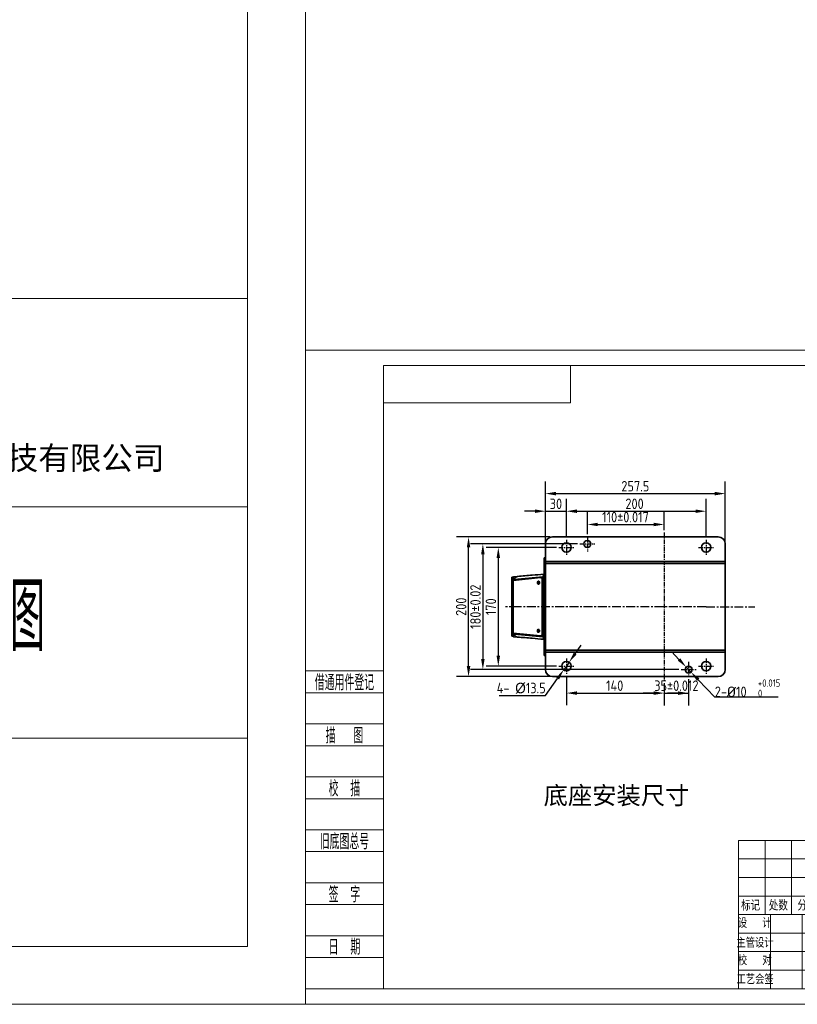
# Model space of a CAD drawing. Header units: millimetres. Extents: x 13873 to 18697, y 1443 to 6366.
# Tile 17 of 28: x 16962 to 18076, y 1443 to 2854. Entities that reach past the tile are written whole.
import ezdxf
from ezdxf.enums import TextEntityAlignment as Align

# ---------------------------------------------------------------- set-up
doc = ezdxf.new("R2010")
doc.units = ezdxf.units.MM
doc.header["$PDSIZE"] = -1
doc.linetypes.add('CENTER', pattern=[10.16, 6.35, -1.27, 1.27, -1.27])
doc.linetypes.add('CENTERX2', pattern=[20.32, 12.7, -2.54, 2.54, -2.54])
for name, color, linetype, lineweight in [('1轮廓实线层', 7, 'Continuous', 18), ('2细线层', 4, 'Continuous', 13), ('6文字层', 3, 'Continuous', 13), ('L2', 6, 'Continuous', 13), ('图框层', 7, 'Continuous', 18)]:
    doc.layers.add(name, color=color, linetype=linetype, lineweight=lineweight)
doc.styles.add('PC_TEXTSTYLE', font='ISOCP.SHX', dxfattribs={"width": 0.707, "bigfont": 'GBCBIG.SHX'})
doc.styles.add('仿宋体', font='txt')
doc.styles.add('标准汉字', font='gbenor.shx', dxfattribs={"bigfont": 'gbcbig.shx'})
doc.dimstyles.new('副本 ISO-25', dxfattribs={"dimscale": 5, "dimtxt": 3, "dimasz": 3, "dimexe": 3.5, "dimexo": 0.625, "dimtad": 1, "dimtoh": 1, "dimdec": 1, "dimdsep": 46, "dimtxsty": '标准汉字', "dimcen": 2.5, "dimclrd": 4, "dimclre": 4, "dimclrt": 3, "dimadec": 0, "dimazin": 0, "dimtfac": 1, "dimtdec": 1, "dimtmove": 1, "dimatfit": 3, "dimfxl": 1, "dimarcsym": 0})

# ---------------------------------------------------------------- blocks, each defined once
blk = doc.blocks.new('ZwmFrameMain_A4^_^无分区图框^_^portrait')
at = {"layer": '1轮廓实线层'}
for p in [(180, 287), (0, 0)]:
    blk.add_line(p, (180, 0), dxfattribs=at)
at = {"layer": '2细线层'}
for p in [(185, 292), (-25, -5)]:
    blk.add_line(p, (185, -5), dxfattribs=at)
blk = doc.blocks.new('ZwmFrameMain_纵向标题栏')
at = {"layer": '1轮廓实线层'}
blk.add_line((-180, 56), (0, 56), dxfattribs=at)
at = {"layer": '2细线层', "color": 6, "linetype": 'Continuous'}
for p, q in [((-50, 38), (0, 38)), ((-100, 18), (0, 18))]:
    blk.add_line(p, q, dxfattribs=at)
at = {"layer": '6文字层', "color": 4, "linetype": 'Continuous', "insert": (-24.909, 42.088), "char_height": 2, "width": 55.18994, "attachment_point": 5, "style": '仿宋体'}
blk.add_mtext('芜湖藦卡机器人科技有限公司', dxfattribs=at)
at = {"layer": '6文字层', "color": 4, "style": 'PC_TEXTSTYLE', "flags": 8}
for tag, height, width, p, p2 in [('产品名称或材料标记', 5.294, 0.911854, (-90.887, 39.378), (-59.526, 39.378)), ('图样名称', 5.882, 2.846512, (-48.824, 25.543), (-1.176, 25.543)), ('图样代号', 5.882, 2.86875, (-48.824, 6.635), (-1.176, 6.635))]:
    blk.add_attdef(tag, text='', height=height, dxfattribs=dict(at, width=width)).set_placement(p, p2, align=Align.FIT)
at = {"layer": '6文字层', "color": 6, "style": 'PC_TEXTSTYLE', "width": 9.241641, "flags": 8}
blk.add_attdef('设计', text='', height=2.5, rotation=359.57685, dxfattribs=at).set_placement((-166.76, 23.515), (-157.519, 23.447), align=Align.FIT)
at = {"layer": '6文字层', "color": 6, "style": 'PC_TEXTSTYLE', "flags": 8}
for tag, height, width, p, p2 in [('审核', 2.5, 2.542374, (-166.6, 16.656), (-157.697, 16.656)), ('重量', 4.118, 1.685865, (-72.824, 11.882), (-63.176, 11.882)), ('比例', 4.118, 1.699352, (-60.824, 11.707), (-51.176, 11.707))]:
    blk.add_attdef(tag, text='', height=height, dxfattribs=dict(at, width=width)).set_placement(p, p2, align=Align.FIT)
blk = doc.blocks.new('ZwmFrameMain_1_A4^_^无分区图框^_^landscape')
at = {"layer": '1轮廓实线层'}
for p, q in [((0, 0), (0, 200)), ((267, 200), (0, 200)), ((267, 200), (267, 0)), ((0, 0), (267, 0))]:
    blk.add_line(p, q, dxfattribs=at)
at = {"layer": '2细线层'}
for p, q in [((-25, -5), (-25, 205)), ((272, 205), (-25, 205)), ((272, 205), (272, -5)), ((-25, -5), (272, -5))]:
    blk.add_line(p, q, dxfattribs=at)
blk = doc.blocks.new('ZwmFrameMain_1_横向标题栏')
at = {"layer": '1轮廓实线层'}
for p, q in [((-153, 47.6), (0, 47.6)), ((-153, 0), (-153, 47.6))]:
    blk.add_line(p, q, dxfattribs=at)
at = {"layer": '2细线层', "color": 6, "linetype": 'Continuous'}
for p, q in [((-144.5, 23.8), (-144.5, 47.6)), ((-136, 23.8), (-136, 47.6)), ((-122.4, 23.8), (-122.4, 47.6)), ((-108.8, 0), (-108.8, 47.6)), ((-108.8, 23.8), (-108.8, 47.6)), ((-98.6, 0), (-98.6, 47.6)), ((-85, 0), (-85, 47.6)), ((-42.5, 0), (-42.5, 47.6)), ((-153, 41.65), (-85, 41.65)), ((-153, 35.7), (-85, 35.7)), ((-42.5, 32.3), (0, 32.3)), ((-153, 29.75), (-85, 29.75)), ((-153, 23.8), (-42.5, 23.8)), ((-142.8, 0), (-142.8, 23.8)), ((-132.6, 0), (-132.6, 23.8)), ((-62.9, 7.65), (-62.9, 23.8)), ((-52.7, 7.65), (-52.7, 23.8)), ((-153, 17.85), (-85, 17.85)), ((-85, 15.3), (0, 15.3)), ((-79.47, 7.65), (-79.47, 15.3)), ((-73.95, 7.65), (-73.95, 15.3)), ((-68.42, 7.65), (-68.42, 15.3)), ((-153, 11.9), (-85, 11.9)), ((-85, 7.65), (-42.5, 7.65)), ((-153, 5.95), (-85, 5.95))]:
    blk.add_line(p, q, dxfattribs=at)
at = {"layer": 'L2', "linetype": 'Continuous'}
blk.add_line((-119, 0), (-119, 23.8), dxfattribs=at)
at = {"layer": '6文字层', "color": 4, "linetype": 'Continuous', "insert": (-21.17, 35.77), "char_height": 1.7, "width": 46.9115, "attachment_point": 5, "style": '仿宋体'}
blk.add_mtext('芜湖藦卡机器人科技有限公司', dxfattribs=at)
at = {"layer": '6文字层', "color": 6, "style": '标准汉字'}
for s, insert, char_height, width, attachment_point in [('标记', (-149.17, 26.77), 3.4, 9.9025, 5), ('处数', (-140.26, 26.77), 3.4, 9.7325, 5), ('分  区', (-129.24, 26.77), 3.4, 16.2896, 5), ('更改文件号', (-115.72, 26.77), 3.4, 24.905, 5), ('签 名', (-103.99, 26.77), 3.4, 12.6286, 5), ('年 月 日', (-92.13, 26.77), 3.4, 20.3696, 5), ('设   计', (-147.87, 21.02), 2.975, 17.0478, 5), ('标准化', (-114.39, 20.78), 2.975, 13.1644, 5), ('阶 段 标 记', (-80.73, 17.89), 3.5, 25.8612, 7), ('数量', (-60.2, 17.85), 3.5, 8.5159, 7), ('比例', (-50.35, 17.98), 3.5, 7.9953, 7), ('主管设计', (-147.75, 14.68), 2.975, 17.1806, 5), ('审  核', (-114.03, 14.65), 2.975, 13.9931, 5), ('校   对', (-147.84, 9.04), 2.975, 17.2709, 5), ('共  张        第  张', (-75.11, 1.97), 2.975, 51.7172, 7), ('工艺会签', (-147.73, 2.95), 2.975, 17.255, 5), ('批  准', (-114.13, 2.95), 2.975, 14.1047, 5)]:
    blk.add_mtext(s, dxfattribs=dict(at, insert=insert, char_height=char_height, width=width, attachment_point=attachment_point))
at = {"layer": '6文字层', "color": 4, "style": 'PC_TEXTSTYLE', "flags": 8}
for tag, height, width, p, p2 in [('产品名称或材料标记', 4.5, 0.911854, (-77.25, 33.47), (-50.6, 33.47)), ('图样名称', 5, 2.846512, (-41.5, 21.71), (-1, 21.71)), ('图样代号', 5, 2.86875, (-41.5, 5.64), (-1, 5.64))]:
    blk.add_attdef(tag, text='', height=height, dxfattribs=dict(at, width=width)).set_placement(p, p2, align=Align.FIT)
at = {"layer": '6文字层', "color": 6, "style": 'PC_TEXTSTYLE', "width": 9.241641, "flags": 8}
blk.add_attdef('设计', text='', height=2.12, rotation=359.5768, dxfattribs=at).set_placement((-141.75, 19.99), (-133.89, 19.93), align=Align.FIT)
at = {"layer": '6文字层', "color": 6, "style": 'PC_TEXTSTYLE', "flags": 8}
for tag, height, width, p, p2 in [('审核', 2.12, 2.542374, (-141.61, 14.16), (-134.04, 14.16)), ('重量', 3.5, 1.685865, (-61.9, 10.1), (-53.7, 10.1)), ('比例', 3.5, 1.699352, (-51.7, 9.95), (-43.5, 9.95))]:
    blk.add_attdef(tag, text='', height=height, dxfattribs=dict(at, width=width)).set_placement(p, p2, align=Align.FIT)
blk = doc.blocks.new('ZwmFrameMain_1_图样代号')
at = {"layer": '2细线层', "linetype": 'Continuous'}
for p in [(60, 0), (0, -12)]:
    blk.add_line(p, (60, -12), dxfattribs=at)
at = {"layer": '6文字层', "style": 'PC_TEXTSTYLE', "width": 2.827942}
blk.add_attdef('图样代号', text='', height=7, rotation=180, dxfattribs=at).set_placement((58.24, -2.4), (2.35, -2.4), align=Align.FIT)
blk = doc.blocks.new('ZwmFrameMain_1_附加栏')
at = {"layer": '2细线层'}
for p, q in [((-25, 102), (0, 102)), ((-25, 95), (0, 95)), ((-25, 85), (0, 85)), ((-25, 78), (0, 78)), ((-25, 68), (0, 68)), ((-25, 61), (0, 61)), ((-25, 51), (0, 51)), ((-25, 44), (0, 44)), ((-25, 34), (0, 34)), ((-25, 27), (0, 27)), ((-25, 17), (0, 17)), ((-25, 10), (0, 10)), ((-25, 0), (0, 0))]:
    blk.add_line(p, q, dxfattribs=at)
at = {"layer": '6文字层', "color": 3, "style": 'PC_TEXTSTYLE'}
for s, width, p in [('借通用件登记', 0.667, (-12.5, 98.5)), ('描   图', 0.6667, (-12.5, 81.5)), ('校  描', 0.667, (-12.5, 64.5)), ('旧底图总号', 0.667, (-12.5, 47.5)), ('签  字', 0.667, (-12.5, 30.5)), ('日  期', 0.667, (-12.49, 13.6))]:
    blk.add_text(s, height=5, dxfattribs=dict(at, width=width)).set_placement(p, align=Align.MIDDLE)
at = {"layer": '6文字层', "style": 'PC_TEXTSTYLE'}
for tag, width, p, p2 in [('借通用件登记', 0.671328, (-23.44, 86.36), (-1.25, 86.36)), ('描图', 2.120922, (-23.44, 69.36), (-1.25, 69.36)), ('校图', 2.149976, (-23.75, 52.06), (-1.25, 52.06)), ('旧底图总号', 0.761452, (-22.84, 35.67), (-1.86, 35.67)), ('签字', 2.026939, (-23.14, 18.37), (-1.56, 18.37)), ('日期', 1.89999, (-22.84, 1.37), (-2.17, 1.37))]:
    blk.add_attdef(tag, text='', height=5, dxfattribs=dict(at, width=width)).set_placement(p, p2, align=Align.FIT)
blk = doc.blocks.new('*D36')
at = {"color": 4, "lineweight": -2, "transparency": 16777216}
for p, q in [((17731, 2097.8), (17630, 2097.8)), ((17647.5, 2082.8), (17647.5, 1942.8)), ((17731, 1927.8), (17630, 1927.8))]:
    blk.add_line(p, q, dxfattribs=at)
at = {"color": 4, "transparency": 16777216}
for points in [[(17645, 2082.8), (17650, 2082.8), (17647.5, 2097.8)], [(17645, 1942.8), (17650, 1942.8), (17647.5, 1927.8)]]:
    blk.add_solid(points, dxfattribs=at)
at = {"layer": 'Defpoints', "color": 0, "transparency": 16777216}
for p in [(17734.1, 2097.8), (17647.5, 1927.8), (17734.1, 1927.8)]:
    blk.add_point(p, dxfattribs=at)
at = {"color": 3, "transparency": 16777216, "insert": (17636.9, 2012.8), "char_height": 15, "attachment_point": 5, "rotation": 90, "style": '标准汉字'}
blk.add_mtext('170', dxfattribs=at)
blk = doc.blocks.new('*D37')
at = {"color": 4, "lineweight": -2, "transparency": 16777216}
for p, q in [((17745, 1913.8), (17745, 1871.6)), ((17885, 1903.2), (17885, 1871.6)), ((17760, 1889.1), (17870, 1889.1))]:
    blk.add_line(p, q, dxfattribs=at)
at = {"color": 4, "transparency": 16777216}
for points in [[(17760, 1891.6), (17760, 1886.6), (17745, 1889.1)], [(17870, 1891.6), (17870, 1886.6), (17885, 1889.1)]]:
    blk.add_solid(points, dxfattribs=at)
at = {"layer": 'Defpoints', "color": 0, "transparency": 16777216}
for p in [(17745, 1916.9), (17885, 1906.4), (17885, 1889.1)]:
    blk.add_point(p, dxfattribs=at)
at = {"color": 3, "transparency": 16777216, "insert": (17814.1, 1899.7), "char_height": 15, "attachment_point": 5, "style": '标准汉字'}
blk.add_mtext('140', dxfattribs=at)
blk = doc.blocks.new('*D38')
at = {"color": 4, "lineweight": -2, "transparency": 16777216}
for p, q in [((17920, 1908.8), (17920, 1871.5)), ((17885, 1903.2), (17885, 1871.5)), ((17870, 1889), (17855, 1889)), ((17885, 1889), (17920, 1889)), ((17905, 1889), (17890, 1889))]:
    blk.add_line(p, q, dxfattribs=at)
at = {"color": 4, "transparency": 16777216}
for points in [[(17870, 1891.5), (17870, 1886.5), (17885, 1889)], [(17905, 1891.5), (17905, 1886.5), (17920, 1889)]]:
    blk.add_solid(points, dxfattribs=at)
at = {"layer": 'Defpoints', "color": 0, "transparency": 16777216}
for p in [(17885, 1906.4), (17920, 1911.9), (17920, 1889)]:
    blk.add_point(p, dxfattribs=at)
at = {"color": 3, "transparency": 16777216, "insert": (17902.5, 1899.7), "char_height": 15, "attachment_point": 5, "style": '标准汉字'}
blk.add_mtext('35%%P0.012', dxfattribs=at)
blk = doc.blocks.new('*D28')
at = {"color": 4, "lineweight": -2, "transparency": 16777216}
for p, q in [((17715, 1925.9), (17715, 2192.3)), ((17972.5, 1925.9), (17972.5, 2192.3)), ((17730, 2174.8), (17957.5, 2174.8))]:
    blk.add_line(p, q, dxfattribs=at)
at = {"color": 4, "transparency": 16777216}
for points in [[(17730, 2177.3), (17730, 2172.3), (17715, 2174.8)], [(17957.5, 2177.3), (17957.5, 2172.3), (17972.5, 2174.8)]]:
    blk.add_solid(points, dxfattribs=at)
at = {"layer": 'Defpoints', "color": 0, "transparency": 16777216}
for p in [(17972.5, 2174.8), (17715, 1922.8), (17972.5, 1922.8)]:
    blk.add_point(p, dxfattribs=at)
at = {"color": 3, "transparency": 16777216, "insert": (17843.7, 2185.4), "char_height": 15, "attachment_point": 5, "style": '标准汉字'}
blk.add_mtext('257.5', dxfattribs=at)
blk = doc.blocks.new('*D29')
at = {"color": 4, "lineweight": -2, "transparency": 16777216}
for p, q in [((17721.9, 2112.8), (17587.4, 2112.8)), ((17604.9, 1927.8), (17604.9, 2097.8)), ((17721.9, 1912.8), (17587.4, 1912.8))]:
    blk.add_line(p, q, dxfattribs=at)
at = {"color": 4, "transparency": 16777216}
for points in [[(17602.4, 2097.8), (17607.4, 2097.8), (17604.9, 2112.8)], [(17602.4, 1927.8), (17607.4, 1927.8), (17604.9, 1912.8)]]:
    blk.add_solid(points, dxfattribs=at)
at = {"layer": 'Defpoints', "color": 0, "transparency": 16777216}
for p in [(17604.9, 2112.8), (17725, 2112.8), (17725, 1912.8)]:
    blk.add_point(p, dxfattribs=at)
at = {"color": 3, "transparency": 16777216, "insert": (17594.3, 2012.8), "char_height": 15, "attachment_point": 5, "rotation": 90, "style": '标准汉字'}
blk.add_mtext('200', dxfattribs=at)
blk = doc.blocks.new('*D30')
at = {"color": 4, "lineweight": -2, "transparency": 16777216}
for p, q in [((17761, 2102.8), (17607.9, 2102.8)), ((17625.4, 2087.8), (17625.4, 1937.8)), ((17906, 1922.8), (17607.9, 1922.8))]:
    blk.add_line(p, q, dxfattribs=at)
at = {"color": 4, "transparency": 16777216}
for points in [[(17622.9, 2087.8), (17627.9, 2087.8), (17625.4, 2102.8)], [(17622.9, 1937.8), (17627.9, 1937.8), (17625.4, 1922.8)]]:
    blk.add_solid(points, dxfattribs=at)
at = {"layer": 'Defpoints', "color": 0, "transparency": 16777216}
for p in [(17764.1, 2102.8), (17625.4, 1922.8), (17909.1, 1922.8)]:
    blk.add_point(p, dxfattribs=at)
at = {"color": 3, "transparency": 16777216, "insert": (17614.8, 2012.8), "char_height": 15, "attachment_point": 5, "rotation": 90, "style": '标准汉字'}
blk.add_mtext('180%%P0.02', dxfattribs=at)
blk = doc.blocks.new('*D31')
at = {"color": 4, "lineweight": -2, "transparency": 16777216}
for p, q in [((17775, 2116.8), (17775, 2148.1)), ((17885, 2122.3), (17885, 2148.1)), ((17790, 2130.6), (17870, 2130.6))]:
    blk.add_line(p, q, dxfattribs=at)
at = {"color": 4, "transparency": 16777216}
for points in [[(17790, 2133.1), (17790, 2128.1), (17775, 2130.6)], [(17870, 2133.1), (17870, 2128.1), (17885, 2130.6)]]:
    blk.add_solid(points, dxfattribs=at)
at = {"layer": 'Defpoints', "color": 0, "transparency": 16777216}
for p in [(17885, 2130.6), (17885, 2119.2), (17775, 2113.6)]:
    blk.add_point(p, dxfattribs=at)
at = {"color": 3, "transparency": 16777216, "insert": (17829.6, 2141.2), "char_height": 15, "attachment_point": 5, "style": '标准汉字'}
blk.add_mtext('110%%P0.017', dxfattribs=at)
blk = doc.blocks.new('*D32')
at = {"color": 4, "lineweight": -2, "transparency": 16777216}
for p, q in [((17715, 2105.9), (17715, 2167.1)), ((17745, 2111.8), (17745, 2167.1)), ((17700, 2149.6), (17685, 2149.6)), ((17715, 2149.6), (17745, 2149.6)), ((17760, 2149.6), (17775, 2149.6))]:
    blk.add_line(p, q, dxfattribs=at)
at = {"color": 4, "transparency": 16777216}
for points in [[(17700, 2152.1), (17700, 2147.1), (17715, 2149.6)], [(17760, 2152.1), (17760, 2147.1), (17745, 2149.6)]]:
    blk.add_solid(points, dxfattribs=at)
at = {"layer": 'Defpoints', "color": 0, "transparency": 16777216}
for p in [(17745, 2149.6), (17715, 2102.8), (17745, 2108.6)]:
    blk.add_point(p, dxfattribs=at)
at = {"color": 3, "transparency": 16777216, "insert": (17730, 2160.2), "char_height": 15, "attachment_point": 5, "style": '标准汉字'}
blk.add_mtext('30', dxfattribs=at)
blk = doc.blocks.new('*D33')
at = {"color": 4, "lineweight": -2, "transparency": 16777216}
for p, q in [((17745, 2111.8), (17745, 2167.1)), ((17945, 2111.8), (17945, 2167.1)), ((17760, 2149.6), (17930, 2149.6))]:
    blk.add_line(p, q, dxfattribs=at)
at = {"color": 4, "transparency": 16777216}
for points in [[(17760, 2152.1), (17760, 2147.1), (17745, 2149.6)], [(17930, 2152.1), (17930, 2147.1), (17945, 2149.6)]]:
    blk.add_solid(points, dxfattribs=at)
at = {"layer": 'Defpoints', "color": 0, "transparency": 16777216}
for p in [(17945, 2149.6), (17745, 2108.6), (17945, 2108.6)]:
    blk.add_point(p, dxfattribs=at)
at = {"color": 3, "transparency": 16777216, "insert": (17842.6, 2160.2), "char_height": 15, "attachment_point": 5, "style": '标准汉字'}
blk.add_mtext('200', dxfattribs=at)
blk = doc.blocks.new('*D34')
at = {"color": 4, "lineweight": -2, "transparency": 16777216}
for p, q in [((17757.5, 1945.5), (17766.2, 1957.8)), ((17748.9, 1933.3), (17741.1, 1922.3)), ((17715.2, 1885.5), (17732.4, 1910)), ((17648.6, 1885.5), (17715.2, 1885.5))]:
    blk.add_line(p, q, dxfattribs=at)
at = {"color": 4, "transparency": 16777216}
for points in [[(17755.5, 1947), (17759.6, 1944.1), (17748.9, 1933.3)], [(17730.4, 1911.4), (17734.5, 1908.6), (17741.1, 1922.3)]]:
    blk.add_solid(points, dxfattribs=at)
at = {"layer": 'Defpoints', "color": 0, "transparency": 16777216}
for p in [(17748.9, 1933.3), (17741.1, 1922.3)]:
    blk.add_point(p, dxfattribs=at)
at = {"color": 3, "transparency": 16777216, "insert": (17680.3, 1896.1), "char_height": 15, "attachment_point": 5, "style": '标准汉字'}
blk.add_mtext('4- {\\fGulim|b0|i0|c134|p0;%%C}13.5', dxfattribs=at)
blk = doc.blocks.new('*D35')
at = {"color": 4, "lineweight": -2, "transparency": 16777216}
for p, q in [((17906.2, 1937.3), (17895.9, 1948.2)), ((17916.5, 1926.4), (17923.4, 1919.1)), ((17957.6, 1883.2), (17933.7, 1908.3)), ((18048.1, 1883.2), (17957.6, 1883.2))]:
    blk.add_line(p, q, dxfattribs=at)
at = {"color": 4, "transparency": 16777216}
for points in [[(17908, 1939), (17904.4, 1935.6), (17916.5, 1926.4)], [(17935.6, 1910), (17931.9, 1906.5), (17923.4, 1919.1)]]:
    blk.add_solid(points, dxfattribs=at)
at = {"layer": 'Defpoints', "color": 0, "transparency": 16777216}
for p in [(17916.5, 1926.4), (17923.4, 1919.1)]:
    blk.add_point(p, dxfattribs=at)
at = {"color": 3, "transparency": 16777216, "insert": (18004.4, 1896.1), "char_height": 15, "attachment_point": 5, "style": '标准汉字'}
blk.add_mtext('2-{\\fISOCPEUR|b0|i0|c134|p34;%%C}10  {\\H0.7x;\\S+0.015^ 0;}', dxfattribs=at)

msp = doc.modelspace()

# ---------------------------------------------------------------- hatches: boundary and pattern name
h = msp.add_hatch(color=256)
h.set_gradient(tint=1, name='CYLINDER')
h.paths.add_polyline_path([(17774.98, 2102.77), (17779.98, 2102.77, 0.4142136), (17774.98, 2107.77)])
h.paths.add_polyline_path([(17774.98, 2102.77), (17769.98, 2102.77, 0.4142136), (17774.98, 2097.77)])
h.paths.add_polyline_path([(17919.98, 1922.77), (17924.98, 1922.77, 0.4142136), (17919.98, 1927.77)])
h.paths.add_polyline_path([(17919.98, 1917.77), (17919.98, 1922.77), (17914.98, 1922.77, 0.4142136)])

# ---------------------------------------------------------------- linework, layer by layer
at = {"color": 1, "linetype": 'CENTER'}
for p, q in [((17884.98, 2119.2), (17884.98, 1906.35)), ((17744.98, 2108.64), (17744.98, 2086.9)), ((17764.1, 2102.77), (17785.85, 2102.77)), ((17774.98, 2113.64), (17774.98, 2091.9)), ((17944.98, 2108.64), (17944.98, 2086.9)), ((17734.1, 2097.77), (17755.85, 2097.77)), ((17934.1, 2097.77), (17955.85, 2097.77)), ((17744.98, 1938.64), (17744.98, 1916.9)), ((17919.98, 1933.64), (17919.98, 1911.9)), ((17944.98, 1938.64), (17944.98, 1916.9)), ((17734.1, 1927.77), (17755.85, 1927.77)), ((17909.1, 1922.77), (17930.85, 1922.77)), ((17934.1, 1927.77), (17955.85, 1927.77))]:
    msp.add_line(p, q, dxfattribs=at)
at = {"linetype": 'Continuous', "lineweight": 35}
for p, q in [((17714.98, 2102.77), (17714.98, 2077.77)), ((17962.48, 2112.77), (17724.98, 2112.77)), ((17972.48, 2077.77), (17972.48, 2102.77)), ((17712.98, 2082.77), (17714.98, 2082.77)), ((17712.98, 2072.77), (17712.98, 2082.77)), ((17714.98, 2077.77), (17972.48, 2077.77)), ((17714.98, 2074.77), (17714.98, 2077.77)), ((17972.48, 2074.77), (17714.98, 2074.77)), ((17714.98, 1950.77), (17714.98, 2074.77)), ((17972.48, 2077.77), (17972.48, 2074.77)), ((17972.48, 1950.77), (17972.48, 2074.77)), ((17714.98, 2072.77), (17712.98, 2072.77)), ((17712.98, 1952.77), (17712.98, 2072.77)), ((17667.09, 2052.1), (17667.09, 2055.12)), ((17667.09, 2055.12), (17669.09, 2055.12)), ((17667.09, 1973.74), (17667.09, 2052.1)), ((17667.09, 2051.75), (17667.09, 2052.1)), ((17667.09, 2051.75), (17669.09, 2051.75)), ((17708.12, 2054.42), (17668.89, 2050.57)), ((17668.89, 2050.57), (17668.89, 1974.95)), ((17669.09, 2055.12), (17669.09, 2051.75)), ((17669.09, 2051.82), (17669.09, 2053.25)), ((17669.09, 2051.1), (17669.09, 2051.82)), ((17669.09, 2051.82), (17669.16, 2051.58)), ((17669.16, 2051.58), (17669.22, 2051.76)), ((17669.16, 2051.58), (17669.69, 2050.6)), ((17669.39, 2055.65), (17675.16, 2056.16)), ((17670.03, 2051.83), (17711.88, 2055.73)), ((17709.83, 2054.27), (17708.43, 2054.42)), ((17711.81, 2054.46), (17709.77, 2054.28)), ((17710.31, 1974.12), (17710.41, 2051.42)), ((17711.81, 2051.27), (17710.41, 2051.42)), ((17711.7, 1971.67), (17711.81, 2054.46)), ((17711.71, 1974.26), (17711.81, 2051.27)), ((17668.89, 1974.95), (17708.01, 1971.12)), ((17669.09, 1973.93), (17669.09, 1974.94)), ((17669.44, 1974.9), (17669.13, 1974.12)), ((17667.09, 1973.8), (17667.09, 1973.74)), ((17669.09, 1973.8), (17667.09, 1973.8)), ((17667.09, 1970.42), (17667.09, 1973.74)), ((17669.09, 1970.42), (17667.09, 1970.42)), ((17669.09, 1973.93), (17669.09, 1972.29)), ((17669.09, 1973.8), (17669.09, 1970.42)), ((17669.22, 1973.7), (17669.13, 1974.12)), ((17669.39, 1969.89), (17675.16, 1969.39)), ((17711.89, 1969.72), (17670.07, 1973.62)), ((17708.31, 1971.12), (17709.71, 1971.26)), ((17710.31, 1974.12), (17711.71, 1974.26)), ((17710.71, 1971.77), (17711.7, 1971.67)), ((17712.02, 1970), (17711.89, 1969.72)), ((17712.98, 1952.77), (17714.98, 1952.77)), ((17712.98, 1942.77), (17712.98, 1952.77)), ((17714.98, 1950.77), (17972.48, 1950.77)), ((17714.98, 1947.77), (17714.98, 1950.77)), ((17714.98, 1947.77), (17714.98, 1922.77)), ((17714.98, 1947.77), (17972.48, 1947.77)), ((17972.48, 1950.77), (17972.48, 1947.77)), ((17972.48, 1922.77), (17972.48, 1947.77)), ((17714.98, 1942.77), (17712.98, 1942.77)), ((17724.98, 1912.77), (17962.48, 1912.77))]:
    msp.add_line(p, q, dxfattribs=at)
msp.add_line((17944.98, 2097.77), (17944.98, 2097.77))
at = {"color": 1, "linetype": 'CENTERX2'}
for q in [(17657.98, 2012.77), (18015, 2012.77)]:
    msp.add_line((17944.98, 2012.77), q, dxfattribs=at)
at = {"linetype": 'Continuous', "lineweight": 35, "flags": 128}
for points in [[(17669.22, 2051.76), (17669.67, 2051.8), (17670.03, 2051.83)], [(17703.47, 2047.27), (17703.59, 2046.43), (17703.93, 2045.72), (17704.44, 2045.24), (17705.04, 2045.07), (17705.64, 2045.24), (17706.15, 2045.72), (17706.5, 2046.43), (17706.62, 2047.27), (17706.5, 2048.11), (17706.16, 2048.83), (17705.65, 2049.31), (17705.05, 2049.47), (17704.44, 2049.31), (17703.93, 2048.83), (17703.59, 2048.11), (17703.47, 2047.27)], [(17703.38, 1978.28), (17703.5, 1979.12), (17703.84, 1979.83), (17704.35, 1980.31), (17704.95, 1980.48), (17705.55, 1980.31), (17706.06, 1979.83), (17706.4, 1979.12), (17706.52, 1978.28), (17706.4, 1977.43), (17706.06, 1976.72), (17705.55, 1976.24), (17704.95, 1976.08), (17704.34, 1976.24), (17703.84, 1976.72), (17703.5, 1977.43), (17703.38, 1978.28)], [(17670.07, 1973.62), (17669.59, 1973.66), (17669.22, 1973.7)]]:
    msp.add_lwpolyline(points, dxfattribs=at)
at = {"linetype": 'Continuous', "lineweight": 35}
for centre, radius in [((17744.98, 2097.77), 6.75), ((17774.98, 2102.77), 5), ((17944.98, 2097.77), 6.75), ((17744.98, 1927.77), 6.75), ((17944.98, 1927.77), 6.75), ((17919.98, 1922.77), 5)]:
    msp.add_circle(centre, radius, dxfattribs=at)
for centre, radius, start, end in [((17724.98, 2102.77), 10, 90, 180), ((17962.48, 2102.77), 10, 0, 90), ((17712.54, 2058.32), 1.1, 66.42182, 95), ((17669.42, 2055.32), 0.33, 94.99999, 180), ((17676.2, 2049.72), 6.52, 99.17225, 161.05695), ((17707.25, 2047.39), 2.38, 128.99595, 182.94827), ((17707.24, 2047.14), 2.38, 176.88495, 230.72022), ((17706.86, 2047.43), 1.6, 116.79203, 185.77363), ((17706.85, 2047.1), 1.6, 174.05656, 242.93732), ((17707.15, 1978.39), 2.38, 128.99595, 182.94827), ((17707.15, 1978.14), 2.38, 176.88495, 230.72022), ((17706.76, 1978.43), 1.6, 116.79203, 185.77363), ((17706.76, 1978.11), 1.6, 174.05656, 242.93732), ((17669.42, 1970.22), 0.33, 180, 265.00001), ((17676.18, 1975.79), 6.49, 199.60583, 260.94529), ((17712.54, 1967.22), 1.1, 265, 293.57818), ((17724.98, 1922.77), 10, 180, 270), ((17962.48, 1922.77), 10, 270, 0)]:
    msp.add_arc(centre, radius, start, end, dxfattribs=at)
for centre, major_axis, ratio, start_param, end_param in [((17673.09, 2050.14), (6, 0), 0.1002546, 2.3449242, 2.6122057), ((17708.27, 2051.42), (0.01, 3.01), 0.7132957, 4.7143704, 6.3549799), ((17709.67, 2051.27), (0.01, 3.01), 0.7132957, 4.7143704, 6.2121458), ((17673.09, 1975.39), (6, 0), 0.1003095, 3.6317071, 3.9382611), ((17708.16, 1974.12), (0.01, 3.01), 0.7130961, 3.0737592, 4.7143687), ((17709.56, 1974.26), (0.01, 3.01), 0.7130961, 3.2165934, 4.7143687)]:
    msp.add_ellipse(centre, major_axis=major_axis, ratio=ratio, start_param=start_param, end_param=end_param, dxfattribs=at)
for points, knots in [([(17675.16, 2056.16), (17682.12, 2056.77), (17694.55, 2057.85), (17706.98, 2058.94), (17712.44, 2059.42)], [0, 0, 0, 0, 0.5606054, 1, 1, 1, 1]), ([(17711.88, 2055.73), (17711.92, 2056.32), (17712, 2057.51), (17712.14, 2058.6), (17712.28, 2059.29), (17712.39, 2059.37), (17712.44, 2059.42)], [0, 0, 0, 0, 0.2536231, 0.5034967, 0.752439, 1, 1, 1, 1]), ([(17667.91, 2050.44), (17667.75, 2050.44), (17667.44, 2050.43), (17667.19, 2050.79), (17667.11, 2051.29), (17667.1, 2051.64), (17667.09, 2051.75)], [0, 0, 0, 0, 0.3020961, 0.605347, 0.8866328, 1, 1, 1, 1]), ([(17669.09, 2055.12), (17669.09, 2055.14), (17669.09, 2055.32), (17669.09, 2055.32), (17669.09, 2055.32)], [0, 0, 0, 0, 0.0820117, 1, 1, 1, 1]), ([(17669.3, 2050.61), (17669.24, 2050.67), (17669.1, 2050.78), (17669.09, 2050.99), (17669.09, 2051.1)], [0, 0, 0, 0, 0.4908097, 1, 1, 1, 1]), ([(17669.22, 2051.76), (17669.23, 2052.39), (17669.25, 2053.65), (17669.29, 2054.81), (17669.34, 2055.52), (17669.37, 2055.61), (17669.39, 2055.65)], [0, 0, 0, 0, 0.2514557, 0.5006189, 0.750599, 1, 1, 1, 1]), ([(17712.01, 2055.53), (17711.97, 2055.42), (17711.9, 2055.2), (17711.83, 2054.84), (17711.82, 2054.59), (17711.81, 2054.46)], [0, 0, 0, 0, 0.326818, 0.6586088, 1, 1, 1, 1]), ([(17711.88, 2055.73), (17711.9, 2055.7), (17711.93, 2055.64), (17711.98, 2055.58), (17712, 2055.54), (17712.01, 2055.53), (17712.01, 2055.53), (17712.01, 2055.53)], [0, 0, 0, 0, 0.4992121, 0.853872, 0.9532543, 0.983225, 1, 1, 1, 1]), ([(17712.01, 2055.53), (17712.18, 2055.8), (17712.45, 2056.24), (17712.83, 2056.41), (17712.98, 2056.47)], [0, 0, 0, 0, 0.6307796, 1, 1, 1, 1]), ([(17667.09, 1973.8), (17667.09, 1974.05), (17667.1, 1974.55), (17667.26, 1974.99), (17667.51, 1975.13), (17667.72, 1975.11), (17667.79, 1975.1)], [0, 0, 0, 0, 0.2888658, 0.5781388, 0.8587534, 1, 1, 1, 1]), ([(17669.09, 1974.6), (17669.08, 1974.72), (17669.08, 1974.84), (17669.17, 1974.9), (17669.17, 1974.9)], [0, 0, 0, 0, 0.9674509, 1, 1, 1, 1]), ([(17670.07, 1973.62), (17669.95, 1973.91), (17669.8, 1974.3), (17669.79, 1974.75), (17669.78, 1974.87)], [0, 0, 0, 0, 0.7371145, 1, 1, 1, 1]), ([(17669.13, 1974.12), (17669.12, 1974.08), (17669.09, 1974.01), (17669.09, 1973.95), (17669.09, 1973.93)], [0, 0, 0, 0, 0.5599285, 1, 1, 1, 1]), ([(17669.09, 1970.42), (17669.09, 1970.41), (17669.09, 1970.23), (17669.09, 1970.22), (17669.09, 1970.22)], [0, 0, 0, 0, 0.0668808, 1, 1, 1, 1]), ([(17669.22, 1973.7), (17669.23, 1973.08), (17669.25, 1971.85), (17669.29, 1970.72), (17669.34, 1970.02), (17669.37, 1969.94), (17669.39, 1969.89)], [0, 0, 0, 0, 0.2514464, 0.5005659, 0.7505773, 1, 1, 1, 1]), ([(17675.16, 1969.39), (17682.11, 1968.78), (17694.54, 1967.69), (17706.97, 1966.61), (17712.44, 1966.13)], [0, 0, 0, 0, 0.56, 1, 1, 1, 1]), ([(17711.7, 1971.67), (17711.71, 1971.49), (17711.72, 1971.11), (17711.83, 1970.54), (17711.95, 1970.18), (17712.02, 1970)], [0, 0, 0, 0, 0.32029077, 0.65477579, 1, 1, 1, 1]), ([(17711.89, 1969.72), (17711.93, 1969.14), (17712, 1967.99), (17712.14, 1966.93), (17712.29, 1966.26), (17712.39, 1966.17), (17712.44, 1966.13)], [0, 0, 0, 0, 0.2535799, 0.5034493, 0.7523904, 1, 1, 1, 1]), ([(17712.98, 1969.08), (17712.85, 1969.13), (17712.54, 1969.27), (17712.23, 1969.64), (17712.06, 1969.93), (17712.02, 1970)], [0, 0, 0, 0, 0.3312824, 0.8319263, 1, 1, 1, 1])]:
    msp.add_open_spline(points, degree=3, knots=knots, dxfattribs=at)
msp.add_open_spline([(17669.82, 2050.61), (17669.82, 2050.83), (17669.83, 2051.26), (17669.96, 2051.64), (17670.03, 2051.83)], degree=3, dxfattribs=at)

# ---------------------------------------------------------------- block references
at = {"layer": '图框层'}
for name, p, xscale, yscale, zscale in [('ZwmFrameMain_A4^_^无分区图框^_^portrait', (14305.01, 1526.21), 16.575, 16.575, 16.575), ('ZwmFrameMain_1_A4^_^无分区图框^_^landscape', (17482.94, 1465.65), 4.4625, 4.4625, 4.4625), ('ZwmFrameMain_1_图样代号', (17482.94, 2358.15), 4.4625, 4.4625, 4.4625), ('ZwmFrameMain_1_附加栏', (17482.94, 1465.65), 4.4625, 4.4625, 4.4625)]:
    msp.add_blockref(name, p, dxfattribs=dict(at, xscale=xscale, yscale=yscale, zscale=zscale))
ref = msp.add_blockref('ZwmFrameMain_纵向标题栏', (17288.51, 1526.21), dxfattribs=dict(at, xscale=16.575, yscale=16.575, zscale=16.575))
ref.add_attrib('图样名称', '动作范围图', dxfattribs={"layer": '6文字层', "color": 4, "height": 97.5, "style": 'PC_TEXTSTYLE', "width": 0.707}).set_placement((16874.13, 1949.59), align=Align.CENTER)
ref = msp.add_blockref('ZwmFrameMain_1_横向标题栏', (18674.43, 1465.65), dxfattribs=dict(at, xscale=4.4625, yscale=4.4625, zscale=4.4625))
ref.add_attrib('产品名称或材料标记', 'MB25SC-1000', dxfattribs={"layer": '6文字层', "color": 4, "height": 20.0813, "style": 'PC_TEXTSTYLE', "width": 0.707}).set_placement((18389.16, 1615.01), align=Align.CENTER)
ref.add_attrib('图样名称', '安装尺寸图-1', dxfattribs={"layer": '6文字层', "color": 4, "height": 22.312, "style": 'PC_TEXTSTYLE', "width": 0.707}).set_placement((18579.6, 1562.54), align=Align.CENTER)
ref.add_attrib('比例', '1:7', dxfattribs={"layer": '6文字层', "color": 6, "height": 15.619, "style": 'PC_TEXTSTYLE', "width": 0.707}).set_placement((18462.02, 1510.06), align=Align.CENTER)

# ---------------------------------------------------------------- texts
at = {"insert": (17712.42, 1755.27), "char_height": 25.5, "attachment_point": 1}
msp.add_mtext_dynamic_manual_height_columns('{\\fSimSun|b0|i0|c134|p2;\\C3;底座安装尺寸}', width=275.9612, gutter_width=21.17, heights=[0], dxfattribs=at)

# ---------------------------------------------------------------- dimensions: what is measured, and where the dimension line sits
dim = msp.add_linear_dim(base=(17972.48, 2174.8), p1=(17714.98, 1922.77), p2=(17972.48, 1922.77), text='257.5', dimstyle='副本 ISO-25', override={"dimtmove": 0})
dim.commit()
dim.dimension.update_dxf_attribs({"geometry": '*D28', "text_midpoint": (17843.73, 2174.8), "dimtype": 160})
for base, p1, p2, picture, middle in [((17744.98, 2149.58), (17714.98, 2102.77), (17744.98, 2108.64), '*D32', (17729.98, 2149.58)), ((17944.98, 2149.58), (17744.98, 2108.64), (17944.98, 2108.64), '*D33', (17842.59, 2149.58)), ((17884.98, 1889.1), (17744.98, 1916.9), (17884.98, 1906.35), '*D37', (17814.06, 1889.1))]:
    dim = msp.add_linear_dim(base=base, p1=p1, p2=p2, dimstyle='副本 ISO-25')
    dim.commit()
    dim.dimension.update_dxf_attribs({"geometry": picture, "text_midpoint": middle, "dimtype": 160})
for base, p1, p2, text, picture, middle in [((17884.98, 2130.57), (17774.98, 2113.64), (17884.98, 2119.2), '<>%%P0.017', '*D31', (17829.57, 2130.57)), ((17919.98, 1889.03), (17884.98, 1906.35), (17919.98, 1911.9), '<>%%P0.012', '*D38', (17902.48, 1889.03))]:
    dim = msp.add_linear_dim(base=base, p1=p1, p2=p2, text=text, dimstyle='副本 ISO-25')
    dim.commit()
    dim.dimension.update_dxf_attribs({"geometry": picture, "text_midpoint": middle, "dimtype": 160})
for base, p1, p2, picture, middle in [((17604.88, 2112.77), (17724.98, 1912.77), (17724.98, 2112.77), '*D29', (17604.88, 2012.83)), ((17647.53, 1927.77), (17734.1, 2097.77), (17734.1, 1927.77), '*D36', (17647.53, 2012.77))]:
    dim = msp.add_linear_dim(base=base, p1=p1, p2=p2, angle=90, dimstyle='副本 ISO-25')
    dim.commit()
    dim.dimension.update_dxf_attribs({"geometry": picture, "text_midpoint": middle, "dimtype": 160})
dim = msp.add_linear_dim(base=(17625.38, 1922.77), p1=(17764.1, 2102.77), p2=(17909.1, 1922.77), angle=90, text='<>%%P0.02', dimstyle='副本 ISO-25')
dim.commit()
dim.dimension.update_dxf_attribs({"geometry": '*D30', "text_midpoint": (17625.38, 2012.77), "dimtype": 160})
for p1, p2, text, picture, middle in [((17748.87, 1933.29), (17741.09, 1922.26), '4- {\\fGulim|b0|i0|c134|p0;%%C}13.5', '*D34', (17680.3, 1896.1)), ((17916.53, 1926.4), (17923.42, 1919.15), '2-{\\fISOCPEUR|b0|i0|c134|p34;%%C}10  {\\H0.7x;\\S+0.015^ 0;}', '*D35', (18004.42, 1896.09))]:
    dim = msp.add_diameter_dim_2p(p1=p1, p2=p2, text=text, dimstyle='副本 ISO-25')
    dim.commit()
    dim.dimension.update_dxf_attribs({"geometry": picture, "text_midpoint": middle})

doc.saveas('drawing.dxf')
